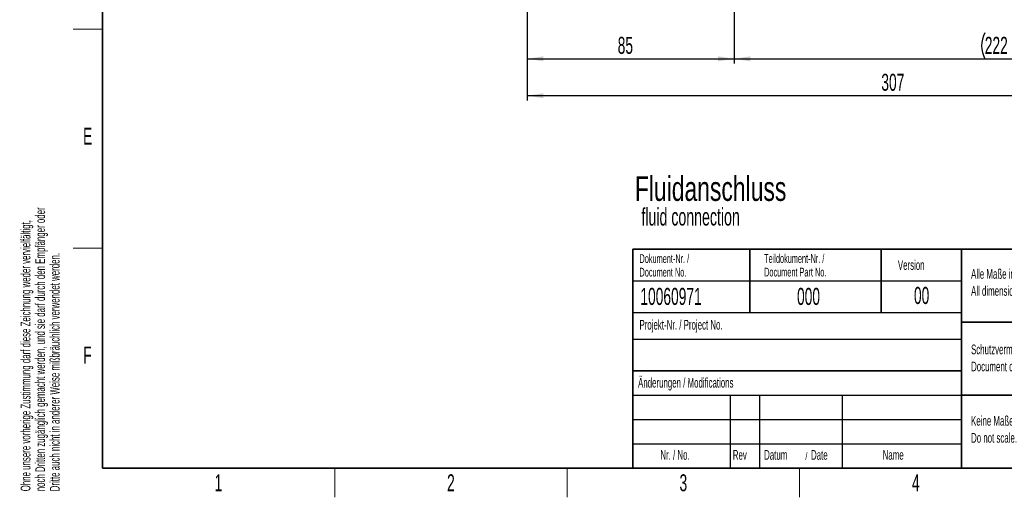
# Paper-space layout 'Blatt5' of a CAD drawing. Header units: millimetres. Extents: x 5 to 418, y 2 to 292.
# Tile 1 of 31: x 9 to 211, y 6 to 104. Entities that reach past the tile are written whole.
import ezdxf

# ---------------------------------------------------------------- set-up
doc = ezdxf.new("R2010")
doc.units = ezdxf.units.MM
doc.layers.add('SLD-0', color=7, linetype='Continuous')
doc.styles.add('SLDTEXTSTYLE0', font='TXT', dxfattribs={"width": 0.7})
doc.styles.add('SLDTEXTSTYLE1', font='TXT', dxfattribs={"width": 0.605})
doc.dimstyles.new('SLDDIMSTYLE6', dxfattribs={"dimtxt": 3.5, "dimasz": 3.302, "dimexe": 0, "dimexo": 0.0625, "dimgap": 0.875, "dimtad": 1, "dimlfac": 2, "dimrnd": 1e-09, "dimzin": 12, "dimdsep": 46, "dimtxsty": 'SLDTEXTSTYLE1', "dimsah": 1, "dimcen": 0.09, "dimadec": 0, "dimazin": 3, "dimtfac": 1, "dimtofl": 0, "dimtmove": 0, "dimatfit": 3, "dimfxl": 1, "dimfrac": 2, "dimtolj": 1, "dimtzin": 12, "dimarcsym": 0})

# ---------------------------------------------------------------- blocks, each defined once
blk = doc.blocks.new('SW_NOTE_0_74')
at = {"layer": 'SLD-0', "color": 0, "attachment_point": 1}
for s, insert, char_height, style in [('Fluidanschluss', (0, 6.48), 5.0271, 'SLDTEXTSTYLE0'), ('fluid connection', (1.35, -0.02), 3.5956, 'SLDTEXTSTYLE1')]:
    blk.add_mtext(s, dxfattribs=dict(at, insert=insert, char_height=char_height, style=style))
blk = doc.blocks.new('SW_NOTE_0_76')
at = {"layer": 'SLD-0', "color": 0, "char_height": 2, "attachment_point": 1, "rotation": 90, "style": 'SLDTEXTSTYLE1'}
for s, insert in [('noch Dritten zugänglich gemacht werden, und sie darf durch den Empfänger oder', (0.42, 0)), ('Ohne unsere vorherige Zustimmung darf diese Zeichnung weder vervielfältigt,', (-2.58, 0)), ('Dritte auch nicht in anderer Weise mißbräuchlich verwendet werden.', (3.42, 0))]:
    blk.add_mtext(s, dxfattribs=dict(at, insert=insert))
blk = doc.blocks.new('SW_NOTE_0_77')
at = {"layer": 'SLD-0', "color": 0, "attachment_point": 1, "style": 'SLDTEXTSTYLE1'}
for s, insert, char_height in [('Datum', (0, 2.58), 2), ('/', (8.48, 2.08), 1.5), ('Date', (9.64, 2.58), 2)]:
    blk.add_mtext(s, dxfattribs=dict(at, insert=insert, char_height=char_height))
blk = doc.blocks.new('SW_NOTE_0_78')
at = {"layer": 'SLD-0', "color": 0, "char_height": 2, "attachment_point": 1, "style": 'SLDTEXTSTYLE1'}
for s, insert in [('Alle Maße in Millimeter. /', (0, 2.58)), ('All dimensions in millimetres.', (0, -0.92))]:
    blk.add_mtext(s, dxfattribs=dict(at, insert=insert))
blk = doc.blocks.new('SW_NOTE_0_79')
at = {"layer": 'SLD-0', "color": 0, "char_height": 1.8, "attachment_point": 1, "style": 'SLDTEXTSTYLE1'}
for s, insert in [('Teildokument-Nr. /', (0, 2.32)), ('Document Part No.', (0, -0.48))]:
    blk.add_mtext(s, dxfattribs=dict(at, insert=insert))
blk = doc.blocks.new('SW_NOTE_0_80')
at = {"layer": 'SLD-0', "color": 0, "char_height": 1.8, "attachment_point": 1, "style": 'SLDTEXTSTYLE1'}
for s, insert in [('Dokument-Nr. /', (0, 2.32)), ('Document No.', (0, -0.48))]:
    blk.add_mtext(s, dxfattribs=dict(at, insert=insert))
blk = doc.blocks.new('SW_NOTE_0_81')
at = {"layer": 'SLD-0', "color": 0, "char_height": 2, "attachment_point": 1, "style": 'SLDTEXTSTYLE1'}
for s, insert in [('Keine Maße aus der Zeichnung abnehmen. /', (0, 2.58)), ('Do not scale.', (0, -0.92))]:
    blk.add_mtext(s, dxfattribs=dict(at, insert=insert))
blk = doc.blocks.new('SW_NOTE_0_82')
at = {"layer": 'SLD-0', "color": 0, "char_height": 2, "attachment_point": 1, "style": 'SLDTEXTSTYLE1'}
for s, insert in [('Schutzvermerk ISO 16016 beachten /', (0, 2.58)), ('Document control per ISO 16016', (0, -0.92))]:
    blk.add_mtext(s, dxfattribs=dict(at, insert=insert))
blk = doc.blocks.new('_D_32')
at = {"layer": 'SLD-0', "color": 7}
for p, q in [((113.29, 147.55), (113.29, 95.17)), ((155.79, 125.17), (155.79, 95.17)), ((113.29, 96.17), (155.79, 96.17))]:
    blk.add_line(p, q, dxfattribs=at)
for points in [[(113.29, 96.17), (116.59, 95.66), (116.59, 96.68)], [(155.79, 96.17), (152.49, 96.68), (152.49, 95.66)]]:
    blk.add_solid(points, dxfattribs=at)
at = {"layer": 'SLD-0', "color": 7, "insert": (131.87, 100.68), "char_height": 3.5, "attachment_point": 1, "style": 'SLDTEXTSTYLE1'}
blk.add_mtext('85', dxfattribs=at)
blk = doc.blocks.new('_D_33')
at = {"layer": 'SLD-0', "color": 7}
for p, q in [((155.79, 125.17), (155.79, 95.17)), ((266.79, 125.17), (266.79, 95.17)), ((155.79, 96.17), (266.79, 96.17))]:
    blk.add_line(p, q, dxfattribs=at)
for centre, start, end in [((212.65, 98.85), 153.4349, 206.5651), ((209.93, 98.85), 333.4349, 26.5651)]:
    blk.add_arc(centre, 6.01, start, end, dxfattribs=at)
for points in [[(155.79, 96.17), (159.09, 95.66), (159.09, 96.68)], [(266.79, 96.17), (263.49, 96.68), (263.49, 95.66)]]:
    blk.add_solid(points, dxfattribs=at)
at = {"layer": 'SLD-0', "color": 7, "insert": (207.28, 100.68), "char_height": 3.5, "attachment_point": 1, "style": 'SLDTEXTSTYLE1'}
blk.add_mtext('222', dxfattribs=at)
blk = doc.blocks.new('_D_34')
at = {"layer": 'SLD-0', "color": 7}
for p, q in [((113.29, 145.92), (113.29, 87.58)), ((266.79, 125.17), (266.79, 87.58)), ((266.79, 88.58), (113.29, 88.58))]:
    blk.add_line(p, q, dxfattribs=at)
for points in [[(113.29, 88.58), (116.59, 88.07), (116.59, 89.08)], [(266.79, 88.58), (263.49, 89.08), (263.49, 88.07)]]:
    blk.add_solid(points, dxfattribs=at)
at = {"layer": 'SLD-0', "color": 7, "insert": (186.03, 93.09), "char_height": 3.5, "attachment_point": 1, "style": 'SLDTEXTSTYLE1'}
blk.add_mtext('307', dxfattribs=at)

psp = doc.layouts.new('Blatt5')

# ---------------------------------------------------------------- linework, layer by layer
at = {"layer": 'SLD-0', "lineweight": 35}
for p, q in [((26, 282.5), (26, 12)), ((135, 57), (408, 57)), ((135, 57), (135, 12)), ((159, 57), (159, 44)), ((186, 57), (186, 44)), ((202.5, 57), (202.5, 12)), ((202.5, 42), (259, 42)), ((135, 32), (202.5, 32)), ((202.5, 27), (259, 27)), ((26, 12), (408, 12)), ((135, 12), (408, 12))]:
    psp.add_line(p, q, dxfattribs=at)
at = {"layer": 'SLD-0', "lineweight": 18}
for p, q in [((20, 102.25), (26, 102.25)), ((20, 57.25), (26, 57.25)), ((73.75, 6), (73.75, 12)), ((121.5, 6), (121.5, 12)), ((169.25, 6), (169.25, 12))]:
    psp.add_line(p, q, dxfattribs=at)
at = {"layer": 'SLD-0'}
for p, q in [((135, 50.5), (202.5, 50.5)), ((135, 38.5), (202.5, 38.5)), ((135, 27), (202.5, 27)), ((155, 27), (155, 12)), ((161, 27), (161, 12)), ((178, 27), (178, 12)), ((135, 22), (202.5, 22)), ((135, 17), (202.5, 17))]:
    psp.add_line(p, q, dxfattribs=at)
at = {"layer": 'SLD-0', "lineweight": 25}
psp.add_line((135, 44), (202.5, 44), dxfattribs=at)

# ---------------------------------------------------------------- block references
at = {"layer": 'SLD-0'}
for name, p in [('SW_NOTE_0_76', (11.808, 7.2381)), ('SW_NOTE_0_80', (136.354, 53.6688)), ('SW_NOTE_0_79', (161.9554, 53.687)), ('SW_NOTE_0_78', (204.464, 50.3607)), ('SW_NOTE_0_82', (204.464, 34.8277)), ('SW_NOTE_0_81', (204.464, 20.1509)), ('SW_NOTE_0_77', (161.9462, 13.1463))]:
    psp.add_blockref(name, p, dxfattribs=at)
at = {"layer": 'SLD-0', "color": 7}
psp.add_blockref('SW_NOTE_0_74', (135.391, 65.4976), dxfattribs=at)

# ---------------------------------------------------------------- texts
at = {"layer": 'SLD-0', "style": 'SLDTEXTSTYLE1'}
for s, insert, char_height, attachment_point in [('E', (22.9816, 82.0011), 3.5, 2), ('Version', (189.4285, 54.7601), 2, 1), ('10060971', (136.5297, 49.0581), 3.5, 1), ('000', (168.711, 49.0581), 3.5, 1), ('00', (194.3073, 49.2527), 3.5, 2), ('Projekt-Nr. / Project No.', (136.3454, 42.4834), 2, 1), ('F', (22.9536, 37.0011), 3.5, 2), ('Änderungen / Modifications', (136.0531, 30.5619), 2, 1), ('Nr. / No.', (140.6365, 15.7244), 2, 1), ('Rev', (155.5183, 15.7244), 2, 1), ('Name', (186.3108, 15.729), 2, 1), ('1', (49.8527, 10.743), 3.5, 2), ('2', (97.6027, 10.743), 3.5, 2), ('3', (145.3527, 10.743), 3.5, 2), ('4', (193.1027, 10.743), 3.5, 2)]:
    psp.add_mtext(s, dxfattribs=dict(at, insert=insert, char_height=char_height, attachment_point=attachment_point))

# ---------------------------------------------------------------- dimensions: what is measured, and where the dimension line sits
at = {"layer": 'SLD-0', "color": 7}
for base, p1, p2, picture, middle in [((155.7926, 96.1683), (113.2926, 147.5501), (155.7926, 125.1688), '_D_32', (134.5426, 96.1683)), ((113.2926, 88.5755), (266.7926, 125.1688), (113.2926, 145.9183), '_D_34', (190.0426, 88.5755))]:
    dim = psp.add_linear_dim(base=base, p1=p1, p2=p2, dimstyle='SLDDIMSTYLE6', dxfattribs=at)
    dim.commit()
    dim.dimension.update_dxf_attribs({"geometry": picture, "text_midpoint": middle, "dimtype": 160})
dim = psp.add_linear_dim(base=(266.7926, 96.1683), p1=(155.7926, 125.1688), p2=(266.7926, 125.1688), text='(<>)', dimstyle='SLDDIMSTYLE6', dxfattribs=at)
dim.commit()
dim.dimension.update_dxf_attribs({"geometry": '_D_33', "text_midpoint": (211.2926, 96.1683), "dimtype": 160})

doc.saveas('drawing.dxf')
